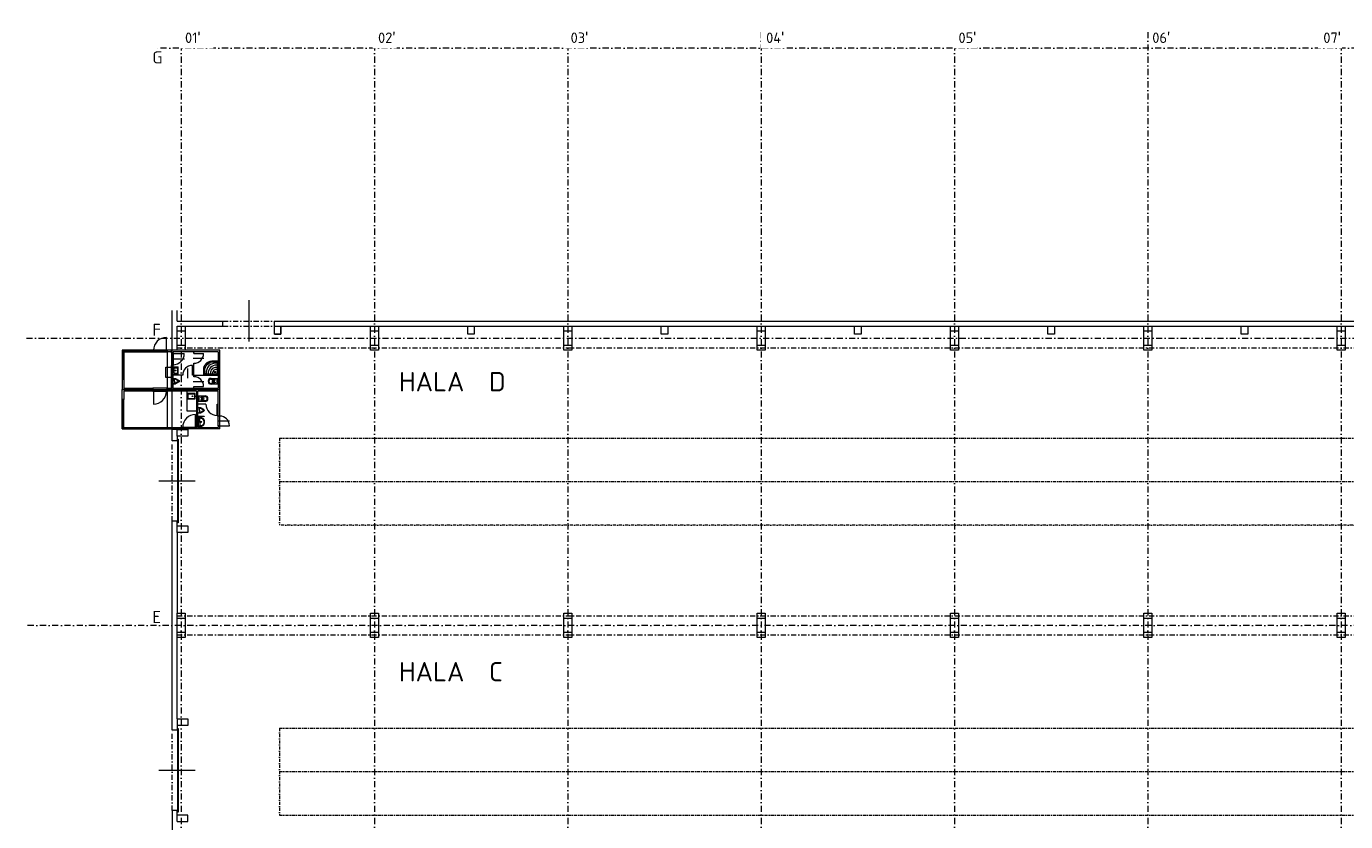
# Model space of a CAD drawing. Header units: millimetres. Extents: x -385852 to 693036, y -525006 to 444206.
# Tile 137 of 156: x 296400 to 378275, y 51200 to 100555. Entities that reach past the tile are written whole.
import ezdxf

# ---------------------------------------------------------------- set-up
doc = ezdxf.new("R2010")
doc.units = ezdxf.units.MM
for name, pattern in [('CENTERX2', [101.6, 63.5, -12.7, 12.7, -12.7]), ('DASHDOT', [25.4, 12.7, -6.35, 0, -6.35]), ('ČERCHOVANÁ', [25.4, 12.7, -6.35, 0, -6.35])]:
    doc.linetypes.add(name, pattern=pattern)
for name, color, linetype, lineweight in [('___vedl obj', 7, 'Continuous', 30), ('A99_N_kce-nad-vid', 7, 'DASHDOT', 5), ('A99_N_txt-popis-200', 240, 'Continuous', 5), ('A99_N_vypln-dve', 7, 'Continuous', 5), ('A99_S_kce-nad-vid', 181, 'DASHDOT', 5), ('A99_S_kce-rez-sil', 7, 'Continuous', 15), ('A99_S_kce-rez-ten', 6, 'Continuous', 9), ('A99_S_osy', 1, 'CENTERX2', 5), ('A99_S_otvory', 7, 'Continuous', 5), ('A99_S_sloupy', 7, 'Continuous', 5)]:
    doc.layers.add(name, color=color, linetype=linetype, lineweight=lineweight)
doc.styles.add('ad_popis 100', font='isocpeur.ttf', dxfattribs={"height": 200})

# ---------------------------------------------------------------- blocks, each defined once
blk = doc.blocks.new('A$C2B9F600D')
at = {"layer": '___vedl obj', "lineweight": 9}
for p, q in [((4967, 6127), (4967, 7027)), ((4117, 6227), (2217, 6227)), ((2217, 6227), (4117, 6227)), ((2217, 6227), (2217, 4407)), ((4117, 6177), (2267, 6177)), ((2267, 4407), (2267, 6127)), ((2317, 6127), (4117, 6127)), ((2317, 6127), (2317, 4407)), ((3896, 6227), (4796, 6227)), ((3896, 6177), (4796, 6177)), ((3896, 6127), (4796, 6127)), ((5017, 6227), (4117, 6227)), ((5017, 6127), (4117, 6127)), ((4167, 6127), (4167, 6227)), ((4796, 6227), (5017, 6227)), ((4796, 6177), (5017, 6177)), ((4796, 6127), (5017, 6127)), ((5275, 6077), (5275, 6027)), ((5375, 6027), (5275, 6027)), ((5275, 6027), (5275, 5327)), ((5375, 6077), (5375, 6027)), ((5375, 6027), (6075, 6027)), ((5375, 6027), (5375, 5327)), ((6675, 6077), (6675, 6027)), ((6675, 6027), (7275, 6027)), ((4939, 4533), (4939, 5189)), ((4939, 5189), (5275, 5189)), ((5375, 5327), (5275, 5327)), ((5275, 5327), (5275, 5277)), ((5275, 5189), (5275, 4533)), ((6088, 5677), (5325, 5677)), ((5375, 5327), (5375, 5277)), ((6284, 5108), (6284, 4501)), ((6575, 4687), (6575, 5287)), ((7285, 5727), (6625, 5727)), ((6675, 5427), (6675, 5377)), ((5275, 4533), (4939, 4533)), ((5375, 4486), (5499, 4486)), ((5375, 4130), (5375, 4486)), ((5499, 4130), (5375, 4130)), ((5475, 4308), (5475, 4418)), ((5475, 4308), (5475, 4197)), ((5499, 4440), (5478, 4440)), ((5499, 4176), (5478, 4176)), ((5699, 4331), (5506, 4438)), ((5699, 4284), (5506, 4178)), ((5532, 4477), (5725, 4371)), ((5725, 4245), (5532, 4138)), ((5705, 4308), (5705, 4322)), ((5705, 4308), (5705, 4294)), ((5756, 4322), (5756, 4308)), ((5756, 4308), (5756, 4294)), ((7285, 4277), (6625, 4277)), ((7733, 4481), (8175, 4481)), ((7733, 4431), (7905, 4431)), ((7905, 4176), (7733, 4176)), ((8175, 4126), (7733, 4126)), ((7875, 4354), (7823, 4354)), ((7875, 4254), (7823, 4254)), ((7895, 4334), (7895, 4274)), ((7935, 4401), (7935, 4206)), ((8000, 4381), (7970, 4381)), ((8000, 4226), (7970, 4226)), ((7985, 4396), (7985, 4366)), ((7985, 4241), (7985, 4211)), ((8100, 4481), (8100, 4126)), ((8175, 4481), (8175, 4126)), ((5017, 3887), (4117, 3887)), ((4117, 3787), (5017, 3787)), ((5017, 3687), (4117, 3687)), ((4117, 3687), (5017, 3687)), ((4167, 3787), (4167, 2887)), ((4967, 3787), (4967, 3687)), ((6225, 3687), (6225, 2464)), ((6753, 3539), (6261, 3539)), ((6261, 3539), (6261, 3212)), ((6723, 3509), (6291, 3509)), ((6291, 3509), (6291, 3242)), ((6675, 3987), (7275, 3987)), ((6723, 3242), (6723, 3509)), ((6753, 3212), (6753, 3539)), ((6925, 3404), (7368, 3404)), ((6925, 3049), (6925, 3404)), ((7000, 3049), (7000, 3404)), ((7100, 3304), (7130, 3304)), ((7115, 3289), (7115, 3319)), ((7165, 3129), (7165, 3324)), ((7195, 3354), (7368, 3354)), ((7225, 3276), (7277, 3276)), ((2217, 1347), (2217, 3167)), ((2267, 3167), (2267, 1447)), ((2317, 1447), (2317, 3167)), ((6225, 2464), (6825, 2464)), ((6261, 3212), (6753, 3212)), ((6291, 3242), (6723, 3242)), ((7368, 3049), (6925, 3049)), ((6925, 2681), (7049, 2681)), ((6925, 2325), (6925, 2681)), ((7025, 2503), (7025, 2613)), ((7025, 2503), (7025, 2392)), ((7049, 2635), (7028, 2635)), ((7249, 2526), (7056, 2633)), ((7249, 2479), (7056, 2373)), ((7082, 2672), (7275, 2566)), ((7100, 3149), (7130, 3149)), ((7115, 3134), (7115, 3164)), ((7368, 3099), (7195, 3099)), ((7205, 3196), (7205, 3256)), ((7225, 3176), (7277, 3176)), ((7255, 2503), (7255, 2517)), ((7255, 2503), (7255, 2489)), ((7306, 2517), (7306, 2503)), ((7306, 2503), (7306, 2489)), ((8111, 2187), (8111, 2887)), ((6775, 1347), (6775, 2247)), ((7049, 2325), (6925, 2325)), ((6925, 2123), (6925, 2149)), ((6925, 2149), (7300, 2149)), ((7300, 2123), (6925, 2123)), ((6985, 2056), (6925, 2056)), ((6925, 2056), (6925, 1506)), ((6945, 2008), (6949, 2036)), ((6945, 2008), (6945, 1553)), ((6985, 2036), (6949, 2036)), ((7026, 1781), (6954, 1781)), ((6990, 1745), (6990, 1816)), ((7049, 2371), (7028, 2371)), ((7035, 1781), (7035, 1981)), ((7035, 1781), (7035, 1581)), ((7156, 1781), (7056, 1781)), ((7275, 2440), (7082, 2333)), ((7106, 1731), (7106, 1831)), ((7300, 2149), (7300, 2123)), ((8175, 1547), (8175, 2147)), ((8885, 1837), (8225, 1837)), ((8275, 1547), (8275, 2147)), ((4117, 1347), (2217, 1347)), ((2217, 1347), (4117, 1347)), ((4117, 1397), (2267, 1397)), ((2317, 1447), (4117, 1447)), ((3896, 1447), (4796, 1447)), ((3896, 1397), (4796, 1397)), ((3896, 1347), (4796, 1347)), ((4796, 1447), (5925, 1447)), ((4796, 1397), (5925, 1397)), ((4796, 1347), (5925, 1347)), ((6825, 1447), (5925, 1447)), ((6825, 1447), (5925, 1447)), ((5925, 1397), (6825, 1397)), ((6825, 1347), (5925, 1347)), ((6825, 1347), (5925, 1347)), ((5975, 1347), (5975, 1447)), ((6925, 1506), (6985, 1506)), ((6945, 1553), (6949, 1526)), ((6985, 1526), (6949, 1526)), ((8275, 1547), (8875, 1547))]:
    blk.add_line(p, q, dxfattribs=at)
at = {"layer": '___vedl obj', "lineweight": 9, "ltscale": 2}
for p, q in [((2317, 6227), (2217, 6227)), ((2217, 6227), (2217, 6127)), ((2217, 6127), (2317, 6127)), ((2317, 6127), (2317, 6227)), ((3217, 6127), (3217, 6227)), ((4117, 6127), (4117, 6227)), ((8275, 6227), (5017, 6227)), ((8275, 6227), (5017, 6227)), ((5017, 6127), (5017, 6227)), ((5275, 6127), (5017, 6127)), ((5275, 6127), (5275, 6227)), ((5275, 6077), (5275, 6127)), ((5275, 6127), (5275, 6127)), ((5375, 6077), (5275, 6077)), ((8175, 6127), (5375, 6127)), ((5375, 6077), (5375, 6127)), ((6675, 6027), (6675, 6127)), ((8175, 6127), (8175, 3887)), ((8275, 3787), (8275, 6227)), ((2317, 5607), (2217, 5607)), ((5275, 3887), (5275, 5277)), ((5375, 5277), (5275, 5277)), ((5375, 3887), (5375, 5277)), ((6675, 4587), (6675, 5427)), ((2317, 4407), (2217, 4407)), ((2217, 4407), (2217, 3787)), ((2317, 4407), (2317, 3887)), ((5975, 4687), (5375, 4687)), ((6675, 4687), (6575, 4687)), ((6675, 4687), (8175, 4687)), ((4117, 3787), (2217, 3787)), ((2217, 3167), (2217, 3787)), ((2217, 3787), (4117, 3787)), ((2317, 3887), (4117, 3887)), ((4117, 3687), (2317, 3687)), ((2317, 3687), (2317, 3167)), ((4117, 3887), (4117, 3687)), ((5017, 3887), (5275, 3887)), ((5017, 3687), (5017, 3887)), ((5017, 3787), (8275, 3787)), ((8275, 3787), (5017, 3787)), ((6825, 3687), (5017, 3687)), ((5375, 3887), (8175, 3887)), ((6675, 3887), (6675, 3987)), ((6825, 3687), (6825, 3687)), ((6825, 3687), (6825, 1347)), ((8175, 3687), (6925, 3687)), ((6925, 1447), (6925, 3687)), ((8175, 2147), (8175, 3687)), ((8275, 2147), (8275, 3787)), ((2317, 3167), (2217, 3167)), ((7411, 2887), (6925, 2887)), ((8111, 2887), (8175, 2887)), ((2317, 1967), (2217, 1967)), ((8275, 2147), (8175, 2147)), ((2217, 1347), (2217, 1447)), ((2217, 1447), (2317, 1447)), ((2317, 1347), (2217, 1347)), ((2317, 1447), (2317, 1347)), ((3217, 1447), (3217, 1347)), ((4117, 1447), (4117, 1347)), ((8275, 1347), (6825, 1347)), ((6825, 1347), (6825, 1347)), ((6925, 1447), (8175, 1447)), ((8275, 1547), (8175, 1547)), ((8175, 1547), (8175, 1447)), ((8275, 1347), (8275, 1547))]:
    blk.add_line(p, q, dxfattribs=at)
at = {"layer": '___vedl obj', "lineweight": 9, "ltscale": 100}
for p, q in [((5025, 1347), (5025, 6227)), ((5325, 1347), (5325, 6227))]:
    blk.add_line(p, q, dxfattribs=at)
at = {"layer": '___vedl obj', "lineweight": 9, "ltscale": 10}
for p, q in [((5375, 5210), (5690, 5210)), ((5375, 4730), (5375, 5210)), ((5445, 5134), (5659, 5134)), ((5445, 4806), (5445, 5134)), ((5659, 5134), (5659, 4806)), ((5690, 4730), (5690, 5210)), ((5375, 4730), (5690, 4730)), ((5445, 4806), (5659, 4806))]:
    blk.add_line(p, q, dxfattribs=at)
at = {"layer": '___vedl obj', "lineweight": 9}
for points in [[(8175, 4687), (7302, 4687, -0.40794), (7279, 4709), (7279, 5017, -0.390394), (7784, 5579), (8153, 5583, -0.409143), (8175, 5560)], [(8169, 4709, -0.406743), (8153, 4693), (7302, 4693, -0.406734), (7286, 4709), (7286, 5017, -0.39027), (7784, 5572), (8153, 5576, -0.40753), (8169, 5560)], [(8162, 4709, -0.404377), (8153, 4700), (7302, 4700, -0.404372), (7293, 4709), (7293, 5017, -0.390143), (7784, 5565), (8153, 5569, -0.404372), (8162, 5560)], [(8050, 5516, -0.407116), (8108, 5457), (8108, 4812, -0.41872), (8050, 4754), (7404, 4754, -0.418721), (7346, 4812), (7346, 4976, -0.409609), (7870, 5516)]]:
    blk.add_lwpolyline(points, format="xyb", close=True, dxfattribs=at)
at = {"layer": '___vedl obj', "lineweight": 9, "ltscale": 10}
for centre, radius in [((5410, 4970), 14), ((5543, 4970), 24.5), ((5543, 4970), 14)]:
    blk.add_circle(centre, radius, dxfattribs=at)
at = {"layer": '___vedl obj', "lineweight": 9}
for centre, radius in [((7982, 4880), 41.1), ((7982, 4880), 30.3), ((7985, 4381), 7.5), ((7985, 4226), 7.5), ((6588, 3376), 20.1), ((6783, 3376), 20.1), ((7115, 3304), 7.5), ((7115, 3149), 7.5), ((6990, 1781), 20), ((7106, 1781), 37.5), ((7106, 1781), 25)]:
    blk.add_circle(centre, radius, dxfattribs=at)
for centre, radius, start, end in [((4967, 6227), 800, 90, 180), ((5375, 6027), 700, 270, 0), ((6675, 6027), 600, 270, 0), ((6575, 4687), 600, 90, 180), ((8043, 4819), 620, 87.63598, 182.34552), ((8043, 4819), 485, 86.97864, 183.00287), ((8043, 4819), 350, 85.81447, 184.16703), ((8043, 4819), 216, 83.18736, 186.79414), ((6675, 3987), 600, 0, 90), ((7733, 4304), 178, 90, 270), ((7733, 4304), 128, 90, 270), ((7857, 4302), 61.7, 123.26588, 178.4872), ((7857, 4305), 61.7, 181.5128, 236.73412), ((7875, 4334), 20, 0, 90), ((7875, 4274), 20, 270, 0), ((7905, 4401), 30, 0, 90), ((7905, 4206), 30, 270, 0), ((4167, 3687), 800, 270, 0), ((7195, 3324), 30, 90, 180), ((7225, 3256), 20, 90, 180), ((7244, 3225), 61.7, 1.5128, 56.73412), ((7368, 3226), 178, 270, 90), ((7368, 3226), 128, 270, 90), ((7195, 3129), 30, 180, 270), ((7225, 3196), 20, 180, 270), ((7244, 3228), 61.7, 303.26588, 358.4872), ((8111, 2887), 700, 180, 270), ((6775, 1447), 800, 90, 180), ((7030, 688), 1323, 88.47706, 93.67527), ((6978, 533), 1523, 84.49277, 89.73823), ((6978, 533), 1503, 84.48205, 89.7365), ((7065, 1981), 30, 90, 180), ((7077, 1814), 197, 77.88867, 93.52869), ((7097, 1791), 216, 53.76118, 84.20939), ((7096, 1797), 234, 42.17317, 83.47044), ((7103, 1819), 230, 36.98722, 84.63967), ((7098, 1795), 213, 12.9464, 53.51515), ((7098, 1766), 213, 306.48485, 347.0536), ((7113, 1813), 210, 8.18423, 42.10526), ((7113, 1749), 210, 317.89474, 351.81577), ((7105, 1819), 229, 5.97223, 37.42411), ((7105, 1743), 229, 322.57589, 354.02777), ((6910, 1781), 401, 351.12195, 8.87805), ((6925, 1781), 401, 351.12195, 8.87805), ((6937, 1781), 401, 351.12195, 8.87805), ((8275, 1547), 600, 0, 90), ((7030, 2871), 1321, 266.32077, 271.52691), ((6978, 3029), 1503, 270.2635, 275.51795), ((6978, 3029), 1523, 270.26177, 275.50723), ((7065, 1581), 30, 180, 270), ((7077, 1748), 197, 266.47131, 282.11133), ((7097, 1770), 216, 275.79061, 306.23882), ((7096, 1765), 234, 276.52956, 317.82683), ((7103, 1742), 230, 275.36033, 323.01278)]:
    blk.add_arc(centre, radius, start, end, dxfattribs=at)
at = {"layer": '___vedl obj', "lineweight": 9, "extrusion": (0, 0, -1)}
for centre, major_axis, start_param, end_param in [((5580, 4418), (105, 0), 3.141593, 3.548633), ((5580, 4197), (105, 0), 2.734552, 3.141593), ((5498, 4450), (-16.4, 0), 0.407041, 2.145974), ((5498, 4166), (-16.4, 0), 4.137211, 5.876145), ((5499, 4428), (-63.8, 0), 1.570796, 2.120971), ((5499, 4428), (12.8, 0), -1.570796, -1.020621), ((5499, 4187), (-12.8, 0), 4.162214, 4.712389), ((5499, 4187), (63.8, 0), 1.020621, 1.570796), ((5692, 4322), (12.8, 0), -1.020621, 0), ((5692, 4294), (-12.8, 0), 3.141593, 4.162214), ((5692, 4322), (63.8, 0), -1.020621, 0), ((5692, 4294), (-63.8, 0), 3.141593, 4.162214), ((7130, 2613), (105, 0), 3.141593, 3.548633), ((7048, 2645), (16.4, 0), 3.548633, 5.287567), ((7049, 2623), (63.8, 0), -1.570796, -1.020621), ((7049, 2623), (-12.8, 0), 1.570796, 2.120971), ((7242, 2517), (12.8, 0), -1.020621, 0), ((7242, 2489), (-12.8, 0), 3.141593, 4.162214), ((7242, 2517), (-63.8, 0), 2.120971, 3.141593), ((7242, 2489), (-63.8, 0), 3.141593, 4.162214), ((7130, 2392), (-105, 0), -0.407041, 0), ((7048, 2361), (-16.4, 0), 4.137211, 5.876145), ((7049, 2382), (12.8, 0), 1.020621, 1.570796), ((7049, 2382), (-63.8, 0), 4.162214, 4.712389)]:
    blk.add_ellipse(centre, major_axis=major_axis, ratio=0.900435, start_param=start_param, end_param=end_param, dxfattribs=at)

msp = doc.modelspace()

# ---------------------------------------------------------------- linework, layer by layer
at = {"layer": 'A99_N_kce-nad-vid', "color": 30, "linetype": 'ČERCHOVANÁ', "ltscale": 15}
for p, q in [((312100, 75005.3403), (432450, 75005.3403)), ((312100, 75005.3403), (312100, 69595)), ((312100, 72300.1702), (432450, 72300.1702)), ((312100, 57005.3403), (444450, 57005.3403)), ((312100, 57005.3403), (312100, 51595)), ((312100, 54300.1702), (444450, 54300.1702)), ((312100, 51594.6597), (444450, 51594.6597))]:
    msp.add_line(p, q, dxfattribs=at)
msp.add_lwpolyline([(432450, 69594.6597), (312100, 69594.6597)], dxfattribs=at)
at = {"layer": 'A99_N_vypln-dve', "linetype": 'Continuous'}
msp.add_lwpolyline([(310200, 83560), (310200, 81004.2836)], dxfattribs=at)
at = {"layer": 'A99_S_kce-nad-vid', "linetype": 'ČERCHOVANÁ', "ltscale": 25}
for p, q in [((305750, 80610), (438800, 80610)), ((305450, 69840), (305450, 74840)), ((305750, 63970), (438800, 63970)), ((305750, 62790), (450800, 62790)), ((305450, 51885), (305450, 56885))]:
    msp.add_line(p, q, dxfattribs=at)
for points in [[(308600, 82250), (311800, 82250)], [(308600, 81950), (311800, 81950)]]:
    msp.add_lwpolyline(points, dxfattribs=at)
at = {"layer": 'A99_S_kce-rez-sil'}
for p, q in [((305450, 80450), (305450, 82920)), ((305750, 82250), (308600, 82250)), ((306250, 81950), (308600, 81950)), ((311800, 82250), (461650, 82250)), ((312200, 81950), (438300, 81950)), ((305450, 74840), (305450, 75530)), ((306410, 75530), (305450, 75530)), ((305750, 74840), (305450, 74840)), ((305750, 69840), (305450, 69840)), ((305750, 69150), (305750, 64130)), ((305450, 56880), (305450, 64130)), ((305750, 57570), (305750, 62630)), ((305750, 56885), (305450, 56885)), ((305450, 51885), (305450, 46130)), ((305750, 51885), (305450, 51885)), ((305750, 51885), (305450, 51885))]:
    msp.add_line(p, q, dxfattribs=at)
for points in [[(305750, 82250), (305750, 82920)], [(308600, 81950), (308600, 82250)], [(311800, 81450), (311800, 82250)], [(311800, 81450), (312200, 81450), (312200, 81950)], [(306410, 75530), (306410, 75130), (305750, 75130), (305750, 74840)], [(305750, 69550), (305750, 69840)], [(305750, 69550), (306410, 69550), (306410, 69150), (305750, 69150)], [(305750, 57570), (306410, 57570), (306410, 57170), (305750, 57170)], [(305750, 57170), (305750, 56885)], [(305750, 51600), (305750, 51885)], [(305750, 51200), (306410, 51200), (306410, 51600), (305750, 51600)]]:
    msp.add_lwpolyline(points, dxfattribs=at)
at = {"layer": 'A99_S_kce-rez-ten'}
msp.add_line((305750, 80450), (305450, 80450), dxfattribs=at)
at = {"layer": 'A99_S_osy', "linetype": 'DASHDOT', "lineweight": 5, "ltscale": 30}
for p, q in [((306000, 100200), (306000, 26650)), ((318000, 100200), (318000, 26650)), ((330000, 100200), (330000, -5085)), ((342000, 100200), (342000, -5085)), ((354000, 100200), (354000, -5085)), ((366000, 100200), (366000, -5085)), ((378000, 100200), (378000, -5085)), ((296400, 81200), (438800, 81200)), ((450800, 63380), (296400, 63380))]:
    msp.add_line(p, q, dxfattribs=at)
msp.add_lwpolyline([(452950, 99200), (304375, 99200)], dxfattribs=at)
at = {"layer": 'A99_S_otvory'}
for p, q in [((304615.9993, 72340), (306884.0007, 72340)), ((304615.9993, 54385), (306884.0007, 54385))]:
    msp.add_line(p, q, dxfattribs=at)
at = {"layer": 'A99_S_otvory', "color": 30}
for points in [[(305830, 69740), (305790, 69740), (305790, 74940), (305830, 74940)], [(305830, 51785), (305790, 51785), (305790, 56985), (305830, 56985)]]:
    msp.add_lwpolyline(points, close=True, dxfattribs=at)
at = {"layer": 'A99_S_sloupy', "ltscale": 2}
msp.add_line((305750, 69150), (305750, 69550), dxfattribs=at)
at = {"layer": 'A99_S_sloupy', "linetype": 'Continuous', "ltscale": 2}
for points in [[(306250, 80450), (305750, 80450), (305750, 81950), (306250, 81950)], [(306250, 80450), (305750, 80450), (305750, 81950), (306250, 81950)], [(318250, 80450), (317750, 80450), (317750, 81950), (318250, 81950)], [(318250, 80450), (317750, 80450), (317750, 81950), (318250, 81950)], [(330250, 80450), (329750, 80450), (329750, 81950), (330250, 81950)], [(330250, 80450), (329750, 80450), (329750, 81950), (330250, 81950)], [(342250, 80450), (341750, 80450), (341750, 81950), (342250, 81950)], [(342250, 80450), (341750, 80450), (341750, 81950), (342250, 81950)], [(354250, 80450), (353750, 80450), (353750, 81950), (354250, 81950)], [(354250, 80450), (353750, 80450), (353750, 81950), (354250, 81950)], [(366250, 80450), (365750, 80450), (365750, 81950), (366250, 81950)], [(366250, 80450), (365750, 80450), (365750, 81950), (366250, 81950)], [(378250, 80450), (377750, 80450), (377750, 81950), (378250, 81950)], [(378250, 80450), (377750, 80450), (377750, 81950), (378250, 81950)], [(306250, 62630), (305750, 62630), (305750, 64130), (306250, 64130)], [(306250, 62630), (305750, 62630), (305750, 64130), (306250, 64130)], [(318250, 62630), (317750, 62630), (317750, 64130), (318250, 64130)], [(318250, 62630), (317750, 62630), (317750, 64130), (318250, 64130)], [(330250, 62630), (329750, 62630), (329750, 64130), (330250, 64130)], [(330250, 62630), (329750, 62630), (329750, 64130), (330250, 64130)], [(342250, 62630), (341750, 62630), (341750, 64130), (342250, 64130)], [(342250, 62630), (341750, 62630), (341750, 64130), (342250, 64130)], [(354250, 62630), (353750, 62630), (353750, 64130), (354250, 64130)], [(354250, 62630), (353750, 62630), (353750, 64130), (354250, 64130)], [(366250, 62630), (365750, 62630), (365750, 64130), (366250, 64130)], [(366250, 62630), (365750, 62630), (365750, 64130), (366250, 64130)], [(378250, 62630), (377750, 62630), (377750, 64130), (378250, 64130)], [(378250, 62630), (377750, 62630), (377750, 64130), (378250, 64130)]]:
    msp.add_lwpolyline(points, close=True, dxfattribs=at)
at = {"layer": 'A99_S_sloupy', "linetype": 'Continuous', "lineweight": 20, "ltscale": 2}
for points in [[(305750, 81950), (306250, 81950), (306250, 81630), (305750, 81630)], [(317750, 81950), (318250, 81950), (318250, 81630), (317750, 81630)], [(329750, 81950), (330250, 81950), (330250, 81630), (329750, 81630)], [(341750, 81950), (342250, 81950), (342250, 81630), (341750, 81630)], [(353750, 81950), (354250, 81950), (354250, 81630), (353750, 81630)], [(365750, 81950), (366250, 81950), (366250, 81630), (365750, 81630)], [(377750, 81950), (378250, 81950), (378250, 81630), (377750, 81630)], [(305750, 80770), (306250, 80770), (306250, 80450), (305750, 80450)], [(317750, 80770), (318250, 80770), (318250, 80450), (317750, 80450)], [(329750, 80770), (330250, 80770), (330250, 80450), (329750, 80450)], [(341750, 80770), (342250, 80770), (342250, 80450), (341750, 80450)], [(353750, 80770), (354250, 80770), (354250, 80450), (353750, 80450)], [(365750, 80770), (366250, 80770), (366250, 80450), (365750, 80450)], [(377750, 80770), (378250, 80770), (378250, 80450), (377750, 80450)], [(305750, 64130), (306250, 64130), (306250, 63810), (305750, 63810)], [(317750, 64130), (318250, 64130), (318250, 63810), (317750, 63810)], [(329750, 64130), (330250, 64130), (330250, 63810), (329750, 63810)], [(341750, 64130), (342250, 64130), (342250, 63810), (341750, 63810)], [(353750, 64130), (354250, 64130), (354250, 63810), (353750, 63810)], [(365750, 64130), (366250, 64130), (366250, 63810), (365750, 63810)], [(377750, 64130), (378250, 64130), (378250, 63810), (377750, 63810)], [(305750, 62950), (306250, 62950), (306250, 62630), (305750, 62630)], [(317750, 62950), (318250, 62950), (318250, 62630), (317750, 62630)], [(329750, 62950), (330250, 62950), (330250, 62630), (329750, 62630)], [(341750, 62950), (342250, 62950), (342250, 62630), (341750, 62630)], [(353750, 62950), (354250, 62950), (354250, 62630), (353750, 62630)], [(365750, 62950), (366250, 62950), (366250, 62630), (365750, 62630)], [(377750, 62950), (378250, 62950), (378250, 62630), (377750, 62630)]]:
    msp.add_lwpolyline(points, close=True, dxfattribs=at)
at = {"layer": 'A99_S_sloupy', "ltscale": 2}
for points in [[(312200, 81450), (311800, 81450), (311800, 81950), (312200, 81950)], [(324200, 81450), (323800, 81450), (323800, 81950), (324200, 81950)], [(336200, 81450), (335800, 81450), (335800, 81950), (336200, 81950)], [(348200, 81450), (347800, 81450), (347800, 81950), (348200, 81950)], [(360200, 81450), (359800, 81450), (359800, 81950), (360200, 81950)], [(372200, 81450), (371800, 81450), (371800, 81950), (372200, 81950)], [(306410, 75130), (305750, 75130), (305750, 75530), (306410, 75530)]]:
    msp.add_lwpolyline(points, close=True, dxfattribs=at)
for points in [[(305750, 57570), (305750, 57170)], [(305750, 51200), (305750, 51600)]]:
    msp.add_lwpolyline(points, dxfattribs=at)

# ---------------------------------------------------------------- texts
at = {"layer": 'A99_N_txt-popis-200', "lineweight": 9, "ltscale": 5, "style": 'ad_popis 100'}
for s, p in [('HALA  D', (319520, 77905)), ('HALA  C', (319520, 59905))]:
    msp.add_text(s, height=1200, dxfattribs=at).set_placement(p)
at = {"layer": 'A99_N_txt-popis-200', "color": 1, "lineweight": 0, "insert": (366275, 100230), "char_height": 650, "attachment_point": 1, "style": 'ad_popis 100'}
msp.add_mtext_dynamic_manual_height_columns("06{\\fArial|b0|i0|c238|p34;\\H1.08333x;'}", width=832.5, gutter_width=1000, heights=[0], dxfattribs=at)

# ---------------------------------------------------------------- next in the draw order: texts
at = {"layer": 'A99_N_txt-popis-200', "color": 1, "lineweight": 0, "char_height": 650, "attachment_point": 1, "style": 'ad_popis 100', "bg_fill": 2}
for s, width, insert in [("01{\\fArial|b0|i0|c238|p34;\\H1.08333x;'}", 1436.481841, (306245, 100230)), ("02{\\fArial|b0|i0|c238|p34;\\H1.08333x;'}", 832.5, (318225, 100230)), ("03{\\fArial|b0|i0|c238|p34;\\H1.08333x;'}", 832.5, (330175, 100230)), ("04{\\fArial|b0|i0|c238|p34;\\H1.08333x;'}", 832.5, (342310, 100230)), ("05{\\fArial|b0|i0|c238|p34;\\H1.08333x;'}", 832.5, (354245.1495, 100230)), ("07{\\fArial|b0|i0|c238|p34;\\H1.08333x;'}", 832.5, (376890, 100230))]:
    msp.add_mtext_dynamic_manual_height_columns(s, width=width, gutter_width=1000, heights=[0], dxfattribs=dict(at, insert=insert))
at = {"layer": 'A99_N_txt-popis-200', "color": 1, "lineweight": 0, "char_height": 750, "attachment_point": 1, "style": 'ad_popis 100', "bg_fill": 3, "box_fill_scale": 1, "bg_fill_color": 256, "bg_fill_transparency": 0}
for s, insert in [('G', (304216.5025, 99005)), ('F', (304216.5025, 82095)), ('E', (304216.5025, 64275))]:
    msp.add_mtext_dynamic_manual_height_columns(s, width=832.5, gutter_width=1000, heights=[0], dxfattribs=dict(at, insert=insert))

# ---------------------------------------------------------------- next in the draw order: linework, layer by layer
at = {"layer": 'A99_S_kce-rez-sil'}
msp.add_lwpolyline([(305450, 64130), (305450, 69840)], dxfattribs=at)

# ---------------------------------------------------------------- next in the draw order: block references
at = {"layer": 'A99_S_kce-rez-ten', "lineweight": 9, "ltscale": 2}
msp.add_blockref('A$C2B9F600D', (300124.7656, 74223.2568), dxfattribs=at)

# ---------------------------------------------------------------- next in the draw order: texts
at = {"layer": 'A99_N_txt-popis-200', "color": 1, "lineweight": 0, "insert": (304216.5025, 99005), "char_height": 750, "attachment_point": 1, "style": 'ad_popis 100', "bg_fill": 3, "box_fill_scale": 1, "bg_fill_color": 256, "bg_fill_transparency": 0}
msp.add_mtext_dynamic_manual_height_columns('G', width=832.5, gutter_width=1000, heights=[0], dxfattribs=at)

doc.saveas('drawing.dxf')
